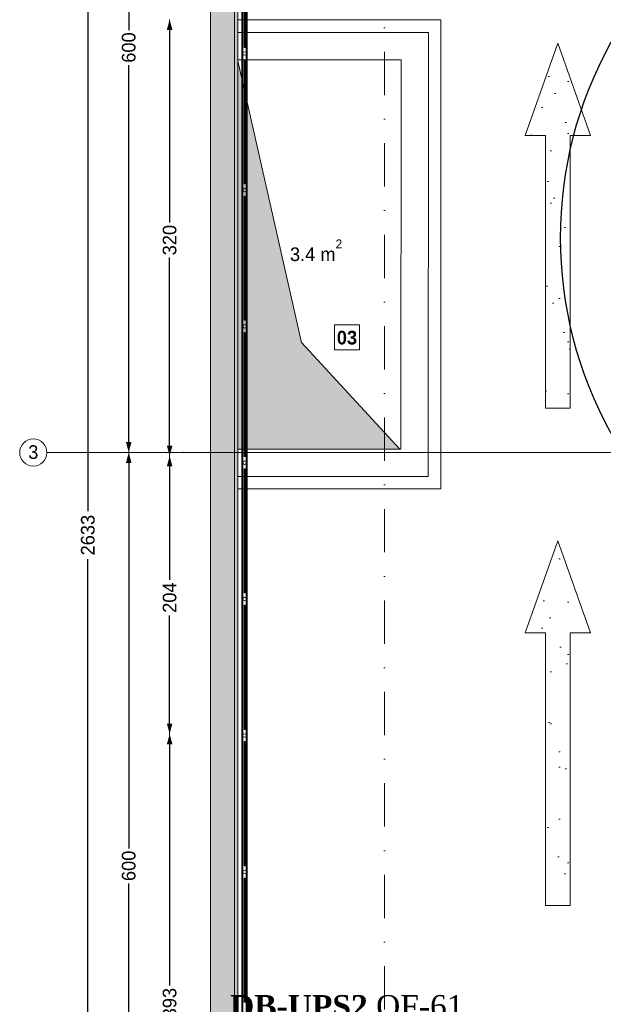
# Model space of a CAD drawing. Header units: inches. Extents: x -79624 to 52587, y -27526 to 10116.
# Tile 11 of 256: x -141 to 4140, y -16412 to -9193. Entities that reach past the tile are written whole.
import ezdxf
from ezdxf import colors
from ezdxf.entities.mleader import LeaderData, LeaderLine
from ezdxf.enums import TextEntityAlignment as Align
from ezdxf.math import Vec2, Vec3

# ---------------------------------------------------------------- set-up
doc = ezdxf.new("R2010")
doc.units = ezdxf.units.IN
doc.header["$MEASUREMENT"] = 0
doc.set_wipeout_variables(frame=1)
doc.linetypes.add('Dot & Dashed', pattern=[670.277762, 317.5, -176.388889, 0, -176.388874])
doc.linetypes.add('Wipeout_Contour', pattern=[1000, 0, -1000])
for name, color, linetype in [('- განათება', 7, 'Continuous'), ('Dimensioning - General', 7, 'Continuous'), ('Marker - Section', 7, 'Continuous'), ('New_Interior - Stair & Railing', 7, 'Continuous'), ('New_Structural - Bearing', 7, 'Continuous'), ('Structural - Bearing', 7, 'Continuous'), ('Structural - Grid', 7, 'Continuous')]:
    doc.layers.add(name, color=color, linetype=linetype)
for name, color, linetype, lineweight in [('2D Drafting - General_Pen_No__1', 7, 'Continuous', 13), ('2D Drafting - General_Pen_No__2', 8, 'Continuous', 15), ('New_2D Drafting - General_Pen_No__2', 8, 'Continuous', 15), ('New_Annotation - Text_Pen_No__20', 1, 'Continuous', 0), ('New_Structural - Bearing_Pen_No__1', 7, 'Continuous', 13), ('Structural - Bearing_Pen_No__1', 7, 'Continuous', 13)]:
    doc.layers.add(name, color=color, linetype=linetype, lineweight=lineweight)
for name, color, linetype, lineweight, true_color in [('2D Drafting - General_Pen_No__81', 7, 'Continuous', 20, 0x6a6a6a), ('Marker - Section_Pen_No__108', 7, 'Continuous', 13, 0xfd8379), ('New_2D Drafting - General_Pen_No__81', 7, 'Continuous', 20, 0x6a6a6a), ('New_Interior - Stair & Railing_Pen_No__102', 7, 'Continuous', 13, 0xcccccc), ('New_Structural - Bearing_Pen_No__87', 7, 'Continuous', 20, 0x6a6a6a), ('Structural - Bearing_Pen_No__181', 7, 'Continuous', 0, 0xe8e8e8), ('Structural - Bearing_Pen_No__89', 7, 'Continuous', 20, 0x71cebe), ('Structural - Grid_Pen_No__81', 7, 'Continuous', 20, 0x6a6a6a)]:
    doc.layers.add(name, color=color, linetype=linetype, lineweight=lineweight, true_color=true_color)
doc.styles.add('CT', font='ARIALN.TTF', dxfattribs={"height": 200})
doc.styles.add('GENERATED_STYLE_1', font='txt')
doc.styles.add('GENERATED_STYLE_2', font='txt')
doc.styles.add('GENERATED_STYLE_4', font='txt')
doc.dimstyles.new('GENERATED_STYLE__1', dxfattribs={"dimtxt": 100, "dimasz": 76, "dimexe": 0.18, "dimexo": 0.0625, "dimgap": 0, "dimtad": 0, "dimdec": 0, "dimlfac": 0.1, "dimzin": 0, "dimdsep": 46, "dimtxsty": 'GENERATED_STYLE_1', "dimblk": 'ARROWHEAD_5', "dimblk1": 'ARROWHEAD_5', "dimblk2": 'ARROWHEAD_5', "dimcen": 0.09, "dimse1": 1, "dimse2": 1, "dimclrd": 7, "dimclre": 7, "dimclrt": 7, "dimadec": 0, "dimazin": 0, "dimtfac": 1, "dimtdec": 4, "dimtmove": 0, "dimatfit": 3, "dimfxl": 1, "dimtolj": 1, "dimtzin": 0, "dimarcsym": 0})
pattern_1 = [(45, (0, 600), (-190.9188, 190.9188), [0, -180, 0, -270]), (110, (600, 600), (253.717, 92.3454), [0, -132, 0, -228])]

# ---------------------------------------------------------------- blocks, each defined once
blk = doc.blocks.new('Slab_1', base_point=(-47183.8, 32838))
at = {"layer": 'Structural - Bearing_Pen_No__89', "color": 123, "linetype": 'Continuous', "lineweight": 20, "true_color": 0x71cebe, "flags": 128}
blk.add_lwpolyline([(-47183.8, 32838), (-47183.8, 12903.1), (2744.3, 12903.1), (2744.3, 39238), (-23183.8, 39238), (-23183.8, 32838)], close=True, dxfattribs=at)
blk = doc.blocks.new('Slab_38', base_point=(-44726.4, 23341.1))
at = {"layer": 'Structural - Bearing', "linetype": 'Continuous', "lineweight": 0, "true_color": 0xffffff}
h = blk.add_hatch(dxfattribs=at)
h.set_pattern_fill('CARPET', style=0, pattern_type=2)
h.set_pattern_definition(pattern_1)
h.paths.add_polyline_path([(-44726.4, 23341.1), (-44545.5, 23341.1), (-44545.9, 25340.9), (-44395.9, 25340.9), (-44636.2, 26016.3), (-44876.5, 25340.9), (-44726.7, 25340.9)])
at = {"layer": 'Structural - Bearing_Pen_No__181', "color": 254, "linetype": 'Continuous', "lineweight": 0, "true_color": 0xe8e8e8, "flags": 128}
blk.add_lwpolyline([(-44726.4, 23341.1), (-44726.7, 25340.9), (-44876.5, 25340.9), (-44636.2, 26016.3), (-44395.9, 25340.9), (-44545.9, 25340.9), (-44545.5, 23341.1)], close=True, dxfattribs=at)
blk = doc.blocks.new('Slab_39', base_point=(-44726.5, 26987.7))
at = {"layer": 'Structural - Bearing', "linetype": 'Continuous', "lineweight": 0, "true_color": 0xffffff}
h = blk.add_hatch(dxfattribs=at)
h.set_pattern_fill('CARPET', style=0, pattern_type=2)
h.set_pattern_definition(pattern_1)
h.paths.add_polyline_path([(-44726.5, 26987.7), (-44545.5, 26987.7), (-44545.9, 28987.5), (-44395.9, 28987.5), (-44636.2, 29662.9), (-44876.6, 28987.5), (-44726.8, 28987.5)])
at = {"layer": 'Structural - Bearing_Pen_No__181', "color": 254, "linetype": 'Continuous', "lineweight": 0, "true_color": 0xe8e8e8, "flags": 128}
blk.add_lwpolyline([(-44726.5, 26987.7), (-44726.8, 28987.5), (-44876.6, 28987.5), (-44636.2, 29662.9), (-44395.9, 28987.5), (-44545.9, 28987.5), (-44545.5, 26987.7)], close=True, dxfattribs=at)
blk = doc.blocks.new('Slab_57', base_point=(-47076.5, 26395.3))
at = {"layer": 'New_Structural - Bearing_Pen_No__1', "color": 7, "linetype": 'Continuous', "lineweight": 13, "flags": 128}
blk.add_lwpolyline([(-47076.5, 26395.3), (-45493.8, 26395.3), (-45493.8, 29834.6), (-47076.5, 29834.6)], close=True, dxfattribs=at)
blk = doc.blocks.new('Wall_1', base_point=(-47183.8, 32838))
at = {"color": 254, "linetype": 'Wipeout_Contour', "lineweight": 0, "ltscale": 214190.705397}
blk.add_wipeout([(-46983.8, 16238.8), (-46983.8, 32638), (-47183.8, 32638), (-47183.8, 16238.8)], dxfattribs=at).dxf.layer = 'Structural - Bearing'
at = {"layer": 'Structural - Bearing_Pen_No__1', "color": 7, "linetype": 'Continuous', "lineweight": 13, "flags": 128}
for points in [[(-47183.8, 32838), (-47183.8, 12903.1)], [(-46983.8, 29741.9), (-46983.8, 32638)], [(-46983.8, 26688), (-46983.8, 29541.9)], [(-46983.8, 16238.8), (-46983.8, 26488)]]:
    blk.add_lwpolyline(points, dxfattribs=at)
blk = doc.blocks.new('Wall_20', base_point=(-47183.8, 29541.9))
at = {"color": 254, "linetype": 'Wipeout_Contour', "lineweight": 0, "ltscale": 163237.880673}
blk.add_wipeout([(-45784.7, 29541.9), (-45584.7, 29541.9), (-45584.6, 29741.9)], dxfattribs=at).dxf.layer = 'New_Structural - Bearing'
at = {"color": 254, "linetype": 'Wipeout_Contour', "lineweight": 0, "ltscale": 220190.902597}
blk.add_wipeout([(-45784.6, 29741.9), (-46983.8, 29741.9), (-46983.8, 29541.9), (-45784.7, 29541.9)], dxfattribs=at).dxf.layer = 'New_Structural - Bearing'
at = {"color": 254, "linetype": 'Wipeout_Contour', "lineweight": 0, "ltscale": 163514.129206}
blk.add_wipeout([(-45784.6, 29741.9), (-45784.7, 29541.9), (-45584.6, 29741.9)], dxfattribs=at).dxf.layer = 'New_Structural - Bearing'
at = {"layer": 'New_Structural - Bearing_Pen_No__87', "color": 251, "linetype": 'Continuous', "lineweight": 20, "true_color": 0x6a6a6a, "flags": 128}
for points in [[(-45584.6, 29741.9), (-46983.8, 29741.9)], [(-45584.6, 29741.9), (-45584.7, 29541.9)], [(-46983.8, 29541.9), (-45784.7, 29541.9)]]:
    blk.add_lwpolyline(points, dxfattribs=at)
blk = doc.blocks.new('Wall_21', base_point=(-45784.7, 29541.9))
at = {"color": 254, "linetype": 'Wipeout_Contour', "lineweight": 0, "ltscale": 158615.454808}
blk.add_wipeout([(-45786.4, 26688), (-45786.5, 26488), (-45586.5, 26488)], dxfattribs=at).dxf.layer = 'New_Structural - Bearing'
at = {"color": 254, "linetype": 'Wipeout_Contour', "lineweight": 0, "ltscale": 214629.065788}
blk.add_wipeout([(-45586.4, 26688), (-45584.7, 29541.9), (-45784.7, 29541.9), (-45786.4, 26688)], dxfattribs=at).dxf.layer = 'New_Structural - Bearing'
at = {"color": 254, "linetype": 'Wipeout_Contour', "lineweight": 0, "ltscale": 158544.461662}
blk.add_wipeout([(-45586.4, 26688), (-45786.4, 26688), (-45586.5, 26488)], dxfattribs=at).dxf.layer = 'New_Structural - Bearing'
at = {"layer": 'New_Structural - Bearing_Pen_No__87', "color": 251, "linetype": 'Continuous', "lineweight": 20, "true_color": 0x6a6a6a, "flags": 128}
for points in [[(-45784.7, 29541.9), (-45786.4, 26688)], [(-45586.5, 26488), (-45584.7, 29541.9)], [(-45586.5, 26488), (-45786.5, 26488)]]:
    blk.add_lwpolyline(points, dxfattribs=at)
blk = doc.blocks.new('Wall_22', base_point=(-45786.4, 26688))
at = {"color": 254, "linetype": 'Wipeout_Contour', "lineweight": 0, "ltscale": 213863.348098}
blk.add_wipeout([(-45786.4, 26688), (-46983.8, 26688), (-46983.8, 26488), (-45786.5, 26488)], dxfattribs=at).dxf.layer = 'New_Structural - Bearing'
at = {"layer": 'New_Structural - Bearing_Pen_No__87', "color": 251, "linetype": 'Continuous', "lineweight": 20, "true_color": 0x6a6a6a, "flags": 128}
for points in [[(-45786.4, 26688), (-46983.8, 26688)], [(-46983.8, 26488), (-45786.5, 26488)]]:
    blk.add_lwpolyline(points, dxfattribs=at)
blk = doc.blocks.new('Railing_5')
at = {"layer": 'New_Interior - Stair & Railing_Pen_No__102', "color": 254, "linetype": 'Continuous', "lineweight": 13, "true_color": 0xcccccc}
for p, q in [((-46953.8, 32608), (-46953.8, 20668.2)), ((-46945.8, 32600), (-46945.8, 20668.2)), ((-46921.8, 20668.2), (-46921.8, 32576)), ((-46913.8, 20668.2), (-46913.8, 32568))]:
    blk.add_line(p, q, dxfattribs=at)
at = {"layer": 'New_Interior - Stair & Railing_Pen_No__102', "color": 254, "linetype": 'Continuous', "lineweight": 13, "true_color": 0xcccccc, "flags": 128}
for points in [[(-46929.8, 30543), (-46937.8, 30543), (-46937.8, 29633), (-46929.8, 29633)], [(-46929.8, 29543), (-46937.8, 29543), (-46937.8, 28633), (-46929.8, 28633)], [(-46929.8, 28543), (-46937.8, 28543), (-46937.8, 27633), (-46929.8, 27633)], [(-46929.8, 27543), (-46937.8, 27543), (-46937.8, 26633), (-46929.8, 26633)], [(-46929.8, 26543), (-46937.8, 26543), (-46937.8, 25633), (-46929.8, 25633)], [(-46929.8, 25543), (-46937.8, 25543), (-46937.8, 24633), (-46929.8, 24633)], [(-46929.8, 24543), (-46937.8, 24543), (-46937.8, 23633), (-46929.8, 23633)], [(-46929.8, 23543), (-46937.8, 23543), (-46937.8, 22633), (-46929.8, 22633)]]:
    blk.add_lwpolyline(points, close=True, dxfattribs=at)
for points in [[(-46946.8, 29588, 1), (-46920.8, 29588, 1)], [(-46946.8, 28588, 1), (-46920.8, 28588, 1)], [(-46946.8, 27588, 1), (-46920.8, 27588, 1)], [(-46946.8, 26588, 1), (-46920.8, 26588, 1)], [(-46946.8, 25588, 1), (-46920.8, 25588, 1)], [(-46946.8, 24588, 1), (-46920.8, 24588, 1)], [(-46946.8, 23588, 1), (-46920.8, 23588, 1)]]:
    blk.add_lwpolyline(points, format="xyb", close=True, dxfattribs=at)
blk = doc.blocks.new('Standard grid marker')
at = {"layer": 'Structural - Grid_Pen_No__81', "color": 251, "linetype": 'Continuous', "lineweight": 20, "true_color": 0x6a6a6a}
for p, q in [((1000, 0), (51328.1, 0)), ((51328.1, 0), (52328.1, 0))]:
    blk.add_line(p, q, dxfattribs=at)
blk.add_circle((52428.1, 0), 100, dxfattribs=at)
blk.add_point((51328.1, 0), dxfattribs=at)
blk.add_point((51328.1, 0), dxfattribs=at)
at = {"layer": 'Structural - Grid_Pen_No__81', "color": 251, "lineweight": 20, "true_color": 0x6a6a6a, "style": 'GENERATED_STYLE_1'}
for tag, p in [('AC_MarkerText_1_0', (-100, -144)), ('AC_MarkerText_1_1', (52428.1, -144))]:
    blk.add_attdef(tag, text='', height=100, rotation=180, dxfattribs=at).set_placement(p, align=Align.TOP_CENTER)
blk = doc.blocks.new('Standard grid marker_2')
at = {"layer": 'Structural - Grid_Pen_No__81', "color": 251, "linetype": 'Continuous', "lineweight": 20, "true_color": 0x6a6a6a}
blk.add_line((1000, 0), (27734.9, 0), dxfattribs=at)
at = {"layer": 'Structural - Grid_Pen_No__81', "color": 251, "lineweight": 20, "true_color": 0x6a6a6a, "style": 'GENERATED_STYLE_1'}
for tag, p in [('AC_MarkerText_1_0', (-1.5, -46.7)), ('AC_MarkerText_1_1', (28933.4, -46.7))]:
    blk.add_attdef(tag, text='', height=100, rotation=270, dxfattribs=at).set_placement(p, align=Align.TOP_CENTER)
blk = doc.blocks.new('ARROWHEAD_5')
at = {"linetype": 'Continuous', "lineweight": 0}
blk.add_hatch(color=0, dxfattribs=at).paths.add_polyline_path([(-1, 0.2679), (0, 0), (-1, -0.2679)])
at = {"color": 0, "linetype": 'Continuous', "lineweight": 0}
blk.add_line((0, 0), (-1, 0), dxfattribs=at)
blk = doc.blocks.new('*D249')
at = {"layer": 'Defpoints', "color": 0, "linetype": 'Continuous', "transparency": 16777216}
for p in [(358.6, 209.2), (25258.6, 209.2), (1258.6, -26125.7)]:
    blk.add_point(p, dxfattribs=at)
at = {"layer": 'Dimensioning - General', "color": 7, "linetype": 'Continuous', "lineweight": -2, "transparency": 16777216}
for p, q in [((358.6, 133.2), (358.6, -12795.7)), ((358.6, -26049.7), (358.6, -13148.1))]:
    blk.add_line(p, q, dxfattribs=at)
at = {"layer": 'Dimensioning - General', "color": 7, "linetype": 'Continuous', "lineweight": -2, "transparency": 16777216, "xscale": 76.00000000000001, "yscale": 76.00000000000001, "zscale": 76.00000000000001}
for p, rotation in [((358.6, 209.2), 90), ((358.6, -26125.7), 270)]:
    blk.add_blockref('ARROWHEAD_5', p, dxfattribs=dict(at, rotation=rotation))
at = {"layer": 'Dimensioning - General', "color": 7, "linetype": 'Continuous', "lineweight": 13, "transparency": 16777216, "insert": (358.6, -12971.9), "char_height": 100, "attachment_point": 5, "rotation": 90, "style": 'GENERATED_STYLE_1'}
blk.add_mtext('\\A1;2633', dxfattribs=at)
blk = doc.blocks.new('*D252')
at = {"layer": 'Defpoints', "color": 0, "linetype": 'Continuous', "transparency": 16777216}
for p in [(958.6, -14429.1), (4529.4, -14429.1), (1258.7, -18360.6)]:
    blk.add_point(p, dxfattribs=at)
at = {"layer": 'Dimensioning - General', "color": 7, "linetype": 'Continuous', "lineweight": -2, "transparency": 16777216}
for p, q in [((958.6, -14505.1), (958.6, -16274.4)), ((958.6, -18284.6), (958.6, -16531.5))]:
    blk.add_line(p, q, dxfattribs=at)
at = {"layer": 'Dimensioning - General', "color": 7, "linetype": 'Continuous', "lineweight": -2, "transparency": 16777216, "xscale": 76.00000000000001, "yscale": 76.00000000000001, "zscale": 76.00000000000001}
for p, rotation in [((958.6, -14429.1), 90), ((958.6, -18360.6), 270)]:
    blk.add_blockref('ARROWHEAD_5', p, dxfattribs=dict(at, rotation=rotation))
at = {"layer": 'Dimensioning - General', "color": 7, "linetype": 'Continuous', "lineweight": 13, "transparency": 16777216, "insert": (958.6, -16403), "char_height": 100, "attachment_point": 5, "rotation": 90, "style": 'GENERATED_STYLE_1'}
blk.add_mtext('\\A1;393', dxfattribs=at)
blk = doc.blocks.new('*D253')
at = {"layer": 'Defpoints', "color": 0, "linetype": 'Continuous', "transparency": 16777216}
for p in [(958.6, -12391.5), (4529.4, -12391.5), (4529.4, -14429.1)]:
    blk.add_point(p, dxfattribs=at)
at = {"layer": 'Dimensioning - General', "color": 7, "linetype": 'Continuous', "lineweight": -2, "transparency": 16777216}
for p, q in [((958.6, -12467.5), (958.6, -13299)), ((958.6, -14353.1), (958.6, -13560.9))]:
    blk.add_line(p, q, dxfattribs=at)
at = {"layer": 'Dimensioning - General', "color": 7, "linetype": 'Continuous', "lineweight": -2, "transparency": 16777216, "xscale": 76.00000000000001, "yscale": 76.00000000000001, "zscale": 76.00000000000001}
for p, rotation in [((958.6, -12391.5), 90), ((958.6, -14429.1), 270)]:
    blk.add_blockref('ARROWHEAD_5', p, dxfattribs=dict(at, rotation=rotation))
at = {"layer": 'Dimensioning - General', "color": 7, "linetype": 'Continuous', "lineweight": 13, "transparency": 16777216, "insert": (958.6, -13429.9), "char_height": 100, "attachment_point": 5, "rotation": 90, "style": 'GENERATED_STYLE_1'}
blk.add_mtext('\\A1;204', dxfattribs=at)
blk = doc.blocks.new('*D254')
at = {"layer": 'Defpoints', "color": 0, "linetype": 'Continuous', "transparency": 16777216}
for p in [(958.6, -9191), (4529.4, -9191), (4529.4, -12391.5)]:
    blk.add_point(p, dxfattribs=at)
at = {"layer": 'Dimensioning - General', "color": 7, "linetype": 'Continuous', "lineweight": -2, "transparency": 16777216}
for p, q in [((958.6, -9267), (958.6, -10680.1)), ((958.6, -12315.5), (958.6, -10937.2))]:
    blk.add_line(p, q, dxfattribs=at)
at = {"layer": 'Dimensioning - General', "color": 7, "linetype": 'Continuous', "lineweight": -2, "transparency": 16777216, "xscale": 76.00000000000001, "yscale": 76.00000000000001, "zscale": 76.00000000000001}
for p, rotation in [((958.6, -9191), 90), ((958.6, -12391.5), 270)]:
    blk.add_blockref('ARROWHEAD_5', p, dxfattribs=dict(at, rotation=rotation))
at = {"layer": 'Dimensioning - General', "color": 7, "linetype": 'Continuous', "lineweight": 13, "transparency": 16777216, "insert": (958.6, -10808.7), "char_height": 100, "attachment_point": 5, "rotation": 90, "style": 'GENERATED_STYLE_1'}
blk.add_mtext('\\A1;320', dxfattribs=at)
blk = doc.blocks.new('*D258')
at = {"layer": 'Defpoints', "color": 0, "linetype": 'Continuous', "transparency": 16777216}
for p in [(613.8, -12365.8), (658.6, -12365.8), (601, -18365.8)]:
    blk.add_point(p, dxfattribs=at)
at = {"layer": 'Dimensioning - General', "color": 7, "linetype": 'Continuous', "lineweight": -2, "transparency": 16777216}
for p, q in [((658.6, -12441.8), (658.6, -15268.2)), ((658.6, -18289.8), (658.6, -15525.3))]:
    blk.add_line(p, q, dxfattribs=at)
at = {"layer": 'Dimensioning - General', "color": 7, "linetype": 'Continuous', "lineweight": -2, "transparency": 16777216, "xscale": 76.00000000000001, "yscale": 76.00000000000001, "zscale": 76.00000000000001}
for p, rotation in [((658.6, -12365.8), 90), ((658.6, -18365.8), 270)]:
    blk.add_blockref('ARROWHEAD_5', p, dxfattribs=dict(at, rotation=rotation))
at = {"layer": 'Dimensioning - General', "color": 7, "linetype": 'Continuous', "lineweight": 13, "transparency": 16777216, "insert": (658.6, -15396.7), "char_height": 100, "attachment_point": 5, "rotation": 90, "style": 'GENERATED_STYLE_1'}
blk.add_mtext('\\A1;600', dxfattribs=at)
blk = doc.blocks.new('*D259')
at = {"layer": 'Defpoints', "color": 0, "linetype": 'Continuous', "transparency": 16777216}
for p in [(658.6, -6365.8), (802.2, -6365.8), (613.8, -12365.8)]:
    blk.add_point(p, dxfattribs=at)
at = {"layer": 'Dimensioning - General', "color": 7, "linetype": 'Continuous', "lineweight": -2, "transparency": 16777216}
for p, q in [((658.6, -6441.8), (658.6, -9268.2)), ((658.6, -12289.8), (658.6, -9525.3))]:
    blk.add_line(p, q, dxfattribs=at)
at = {"layer": 'Dimensioning - General', "color": 7, "linetype": 'Continuous', "lineweight": -2, "transparency": 16777216, "xscale": 76.00000000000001, "yscale": 76.00000000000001, "zscale": 76.00000000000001}
for p, rotation in [((658.6, -6365.8), 90), ((658.6, -12365.8), 270)]:
    blk.add_blockref('ARROWHEAD_5', p, dxfattribs=dict(at, rotation=rotation))
at = {"layer": 'Dimensioning - General', "color": 7, "linetype": 'Continuous', "lineweight": 13, "transparency": 16777216, "insert": (658.6, -9396.7), "char_height": 100, "attachment_point": 5, "rotation": 90, "style": 'GENERATED_STYLE_1'}
blk.add_mtext('\\A1;600', dxfattribs=at)
blk = doc.blocks.new('Cutting Plane_3', base_point=(-45907.6, 11703.1))
at = {"layer": 'Marker - Section_Pen_No__108', "color": 11, "linetype": 'Dot & Dashed', "lineweight": 13, "true_color": 0xfd8379}
blk.add_line((-45907.6, 11853.1), (-45907.6, 40288), dxfattribs=at)
blk = doc.blocks.new('_DotSmall')
at = {"color": 0, "linetype": 'ByBlock', "const_width": 0.5}
blk.add_lwpolyline([(-0.0625, 0, 1), (0.0625, 0, 1)], format="xyb", close=True, dxfattribs=at)

msp = doc.modelspace()

# ---------------------------------------------------------------- hatches: boundary and pattern name
at = {"layer": 'New_2D Drafting - General_Pen_No__81', "linetype": 'Continuous', "lineweight": 0, "true_color": 0x4f4f4f}
msp.add_hatch(color=251, dxfattribs=at).paths.add_polyline_path([(2648.10885, -12340.79663), (1458.55593, -12340.79663), (1458.55593, -9493.66822), (1926.90277, -11560.16743)])

# ---------------------------------------------------------------- linework, layer by layer
at = {"layer": '- განათება', "color": 1}
msp.add_arc((6779.6163, -10791.24705), 2954.99118, 150.983702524, 209.016297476, dxfattribs=at)
at = {"layer": 'New_2D Drafting - General_Pen_No__2', "color": 8, "linetype": 'Continuous', "lineweight": 15, "flags": 128}
for points in [[(1458.55593, -12340.79663), (2657.6023, -12340.79663), (2657.6023, -9486.86346), (1458.55593, -9486.86346)], [(2648.10885, -12340.79663), (1458.55593, -12340.79663), (1458.55593, -9493.66822), (1926.90277, -11560.16743)]]:
    msp.add_lwpolyline(points, close=True, dxfattribs=at)

# ---------------------------------------------------------------- block references
at = {"layer": 'New_Structural - Bearing', "color": 7, "linetype": 'Continuous', "lineweight": 13}
msp.add_blockref('Slab_57', (1365.82669, -12633.52588), dxfattribs=at)
at = {"layer": 'Structural - Bearing', "color": 123, "linetype": 'Continuous', "lineweight": 20, "true_color": 0x71cebe}
msp.add_blockref('Slab_1', (1258.55593, -6190.79663), dxfattribs=at)
at = {"layer": 'Structural - Bearing', "color": 254, "linetype": 'Continuous', "lineweight": 0, "true_color": 0xe8e8e8}
for name, p in [('Slab_39', (3715.86486, -12041.02825)), ('Slab_38', (3715.92266, -15687.62886))]:
    msp.add_blockref(name, p, dxfattribs=at)

# ---------------------------------------------------------------- texts
at = {"layer": '2D Drafting - General_Pen_No__1', "color": 7, "lineweight": 13, "insert": (1841.25862, -10963.83005), "char_height": 100, "attachment_point": 7, "style": 'GENERATED_STYLE_2'}
msp.add_mtext('{\\fBOG 2018|b0|i0|c0|p0;3.4 m{\\H0.66x;\\S2^  ;}}', dxfattribs=at)

# ---------------------------------------------------------------- dimensions: what is measured, and where the dimension line sits
at = {"layer": 'Dimensioning - General', "color": 7, "linetype": 'Continuous', "lineweight": 13}
for base, p1, p2, picture, middle in [((658.55594, -6365.79663), (613.7892, -12365.79663), (802.22971, -6365.79663), '*D259', (658.55594, -9396.73313)), ((658.55594, -12365.79663), (600.9987, -18365.79663), (613.7892, -12365.79663), '*D258', (658.55594, -15396.73313))]:
    dim = msp.add_linear_dim(base=base, p1=p1, p2=p2, angle=90, dimstyle='GENERATED_STYLE__1', dxfattribs=at)
    dim.commit()
    dim.dimension.update_dxf_attribs({"geometry": picture, "text_midpoint": middle, "dimtype": 160, "text_rotation": 90})

# ---------------------------------------------------------------- next in the draw order: block references
at = {"layer": 'Structural - Bearing', "color": 7, "lineweight": 35}
msp.add_blockref('Wall_1', (1258.55593, -6190.79663), dxfattribs=at)

# ---------------------------------------------------------------- next in the draw order: block references
at = {"layer": 'New_Structural - Bearing', "color": 7, "lineweight": 35}
msp.add_blockref('Wall_20', (1258.55593, -9486.86346), dxfattribs=at)

# ---------------------------------------------------------------- next in the draw order: dimensions: what is measured, and where the dimension line sits
at = {"layer": 'Dimensioning - General', "color": 7, "linetype": 'Continuous', "lineweight": 13}
dim = msp.add_linear_dim(base=(958.55594, -14429.12325), p1=(1258.72346, -18360.58402), p2=(4529.40614, -14429.12325), angle=90, dimstyle='GENERATED_STYLE__1', dxfattribs=at)
dim.commit()
dim.dimension.update_dxf_attribs({"geometry": '*D252', "text_midpoint": (958.55594, -16402.95414), "dimtype": 160, "text_rotation": 90})

# ---------------------------------------------------------------- next in the draw order: block references
at = {"layer": 'New_Structural - Bearing', "color": 7, "lineweight": 35}
msp.add_blockref('Wall_21', (2657.6023, -9486.86346), dxfattribs=at)

# ---------------------------------------------------------------- next in the draw order: block references
msp.add_blockref('Wall_22', (2655.96725, -12340.79663), dxfattribs=at)

# ---------------------------------------------------------------- next in the draw order: block references
at = {"layer": 'New_Interior - Stair & Railing', "color": 7, "linetype": 'Continuous', "lineweight": 13}
msp.add_blockref('Railing_5', (48442.34395, -39028.7776), dxfattribs=at)
at = {"layer": 'Structural - Grid', "color": 8, "linetype": 'Continuous', "lineweight": 15, "zscale": 1000, "rotation": 90}
msp.add_blockref('Standard grid marker_2', (1433.55593, -27325.72241), dxfattribs=at)
at = {"layer": 'Structural - Grid', "color": 8, "linetype": 'Continuous', "lineweight": 15}
ref = msp.add_blockref('Standard grid marker', (52386.62821, -12365.79663), dxfattribs=dict(at, zscale=1000, rotation=180))
ref.add_attrib('AC_MarkerText_1_1', '3', dxfattribs={"layer": 'Structural - Grid_Pen_No__81', "color": 251, "lineweight": 20, "true_color": 0x6a6a6a, "height": 100, "rotation": 360, "style": 'GENERATED_STYLE_1'}).set_placement((-41.44407, -12312.66937), align=Align.TOP_CENTER)

# ---------------------------------------------------------------- next in the draw order: dimensions: what is measured, and where the dimension line sits
at = {"layer": 'Dimensioning - General', "color": 7, "linetype": 'Continuous', "lineweight": 13}
for base, p1, p2, picture, middle in [((358.55594, 209.20337), (1258.55593, -26125.72241), (25258.55593, 209.20337), '*D249', (358.55594, -12971.91402)), ((958.55594, -9190.96595), (4529.40614, -12391.52818), (4529.40614, -9190.96595), '*D254', (958.55594, -10808.65655)), ((958.55594, -12391.52818), (4529.40614, -14429.12325), (4529.40614, -12391.52818), '*D253', (958.55594, -13429.91672))]:
    dim = msp.add_linear_dim(base=base, p1=p1, p2=p2, angle=90, dimstyle='GENERATED_STYLE__1', dxfattribs=at)
    dim.commit()
    dim.dimension.update_dxf_attribs({"geometry": picture, "text_midpoint": middle, "dimtype": 160, "text_rotation": 90})

# ---------------------------------------------------------------- next in the draw order: block references
at = {"layer": 'Marker - Section', "color": 11, "lineweight": 13, "true_color": 0xfd8379}
msp.add_blockref('Cutting Plane_3', (2534.77037, -27325.72241), dxfattribs=at)

# ---------------------------------------------------------------- next in the draw order: hatches: boundary and pattern name
at = {"layer": '2D Drafting - General_Pen_No__81', "linetype": 'Continuous', "lineweight": 0, "true_color": 0x4f4f4f}
h = msp.add_hatch(color=251, dxfattribs=at)
h.paths.add_polyline_path([(1258.55593, -26125.72241), (51186.62821, -26125.72241), (51186.62821, 209.20337), (25258.55593, 209.20337), (25258.55593, -6190.79663), (1258.55593, -6190.79663)])
h.paths.add_polyline_path([(1458.55593, -25925.72241), (50986.62821, -25925.72241), (50986.62821, 9.20337), (25458.55593, 9.20337), (25458.55593, -6390.79663), (1458.55593, -6390.79663)], flags=0)

# ---------------------------------------------------------------- next in the draw order: linework, layer by layer
at = {"layer": '2D Drafting - General_Pen_No__2', "color": 8, "linetype": 'Continuous', "lineweight": 15, "flags": 128}
for points in [[(1258.55593, -26125.72241), (51186.62821, -26125.72241), (51186.62821, 209.20337), (25258.55593, 209.20337), (25258.55593, -6190.79663), (1258.55593, -6190.79663)], [(1458.55593, -25925.72241), (50986.62821, -25925.72241), (50986.62821, 9.20337), (25458.55593, 9.20337), (25458.55593, -6390.79663), (1458.55593, -6390.79663)]]:
    msp.add_lwpolyline(points, close=True, dxfattribs=at)

# ---------------------------------------------------------------- next in the draw order: leaders
at = {"layer": '- განათება', "color": 7}
ml = msp.add_multileader_mtext('Standard', dxfattribs=at)
ml.set_content('\\pxt14;{\\fSylfaen|b1|i0|c0|p18;DB-UPS2 \\fSylfaen|b0|i0|c0|p18;\\C1;QF-61          \\C7;N2XH-3X1.5}', color=7, style='CT')
ml.set_leader_properties()
ml.set_arrow_properties(name='DOTSMALL')
ml.build(insert=Vec2(0, 0))
ml.multileader.update_dxf_attribs({"has_dogleg": 0, "text_left_attachment_type": 6, "text_right_attachment_type": 6, "dogleg_length": 9, "arrow_head_size": 163.78543})
ctx = ml.context
ctx.base_point, ctx.char_height, ctx.arrow_head_size, ctx.landing_gap_size, ctx.plane_origin = Vec3(1685.62313, -16539.13728), 162.6117418, 163.78543, 54.59514, Vec3(-11210.65215, -32865.40121)
ctx.left_attachment, ctx.right_attachment, ctx.text_align_type = 6, 6, 1
notes = []
notes.append((ctx, [(0, (1, 1, 0), (3392.9176, -16539.13728), (-1, 0), 9, [(2, [(2894.18995, -17606.25786)], 0, [])])]))
ctx.mtext.insert, ctx.mtext.width, ctx.mtext.defined_height, ctx.mtext.alignment, ctx.mtext.flow_direction = Vec3(2534.77037, -16344.00319), 2403.0225903, 231.60879, 2, 5
for ctx, leaders in notes:
    for number, flags, end, landing, length, lines in leaders:
        leader = LeaderData()
        leader.index, (leader.has_last_leader_line, leader.has_dogleg_vector, leader.attachment_direction) = number, flags
        leader.last_leader_point, leader.dogleg_vector, leader.dogleg_length = Vec3(end), Vec3(landing), length
        for number, points, colour, breaks in lines:
            line = LeaderLine()
            line.index, line.vertices, line.color, line.breaks = number, Vec3.list(points), colors.encode_raw_color(colour), breaks
            leader.lines.append(line)
        ctx.leaders.append(leader)

# ---------------------------------------------------------------- next in the draw order: wipeouts: each hides what was drawn before it
at = {"color": 1, "linetype": 'Continuous', "lineweight": 0, "ltscale": 268802.80459}
msp.add_wipeout([(2167.55403, -11613.76431), (2351.26362, -11613.76431), (2351.26362, -11428.91559), (2167.55403, -11428.91559)], dxfattribs=at).dxf.layer = 'New_Annotation - Text_Pen_No__20'

# ---------------------------------------------------------------- next in the draw order: linework, layer by layer
at = {"layer": 'New_Annotation - Text_Pen_No__20', "color": 1, "linetype": 'Continuous', "lineweight": 0, "flags": 128}
msp.add_lwpolyline([(2167.55403, -11613.76431), (2351.26362, -11613.76431), (2351.26362, -11428.91559), (2167.55403, -11428.91559), (2167.55403, -11613.76431)], close=True, dxfattribs=at)

# ---------------------------------------------------------------- next in the draw order: texts
at = {"layer": 'New_Annotation - Text_Pen_No__20', "color": 1, "linetype": 'Continuous', "lineweight": 0, "insert": (2259.40883, -11473.8368), "char_height": 100, "attachment_point": 2, "style": 'GENERATED_STYLE_4'}
msp.add_mtext('\\A1;{\\pqc;\\fBOG 2018|b1|i0|c0|p0;\\W1.000000;0\\fBOG 2018|b1|i0|c0|p0;\\W1.000000;3}', dxfattribs=at)

doc.saveas('drawing.dxf')
